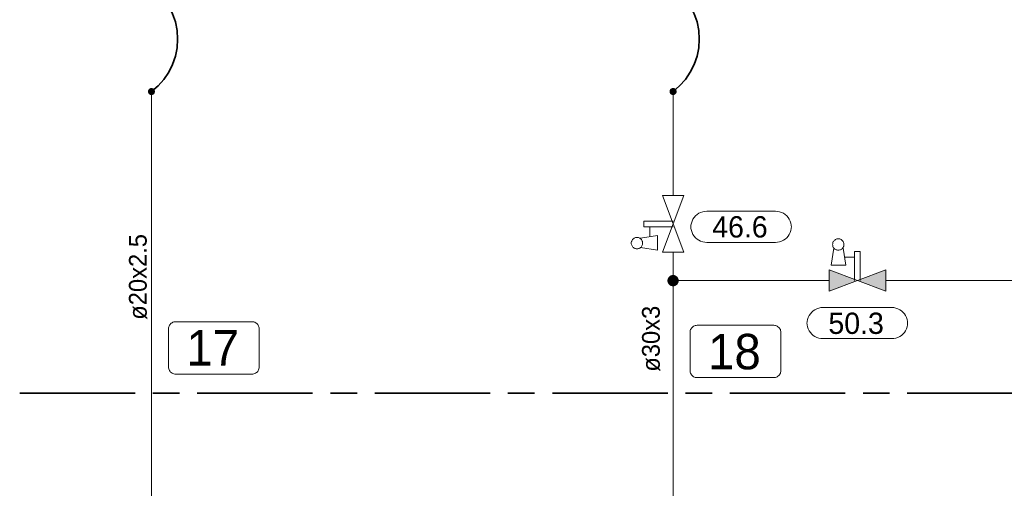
# Model space of a CAD drawing. Header units: millimetres. Extents: x 0 to 138, y 0 to 47.
# Tile 97 of 165: x 23.37 to 27.73, y 31.94 to 34.02. Entities that reach past the tile are written whole.
import ezdxf

# ---------------------------------------------------------------- set-up
doc = ezdxf.new("R2010")
doc.units = ezdxf.units.MM
for name, color, linetype in [('PDF_Geomertry', 7, 'Continuous'), ('PDF_Solid Fills', 7, 'Continuous'), ('PDF_Text', 7, 'Continuous')]:
    doc.layers.add(name, color=color, linetype=linetype)
doc.styles.add('PDF Arial', font='txt')

msp = doc.modelspace()

# ---------------------------------------------------------------- hatches: boundary and pattern name
at = {"layer": 'PDF_Solid Fills', "transparency": 33554559}
for points in [[(23.9515, 33.7013), (23.939, 33.711), (23.9404, 33.7124)], [(23.9515, 33.7013), (23.9404, 33.7124), (23.9418, 33.7138)], [(23.9515, 33.7013), (23.9418, 33.7138), (23.9432, 33.7151)], [(23.9515, 33.7013), (23.9432, 33.7151), (23.9451, 33.716)], [(23.9515, 33.7013), (23.9451, 33.716), (23.9474, 33.7165)], [(23.9515, 33.7013), (23.9474, 33.7165), (23.9493, 33.7174)], [(23.9515, 33.7013), (23.9493, 33.7174), (23.9515, 33.7174)], [(23.9515, 33.7013), (23.9535, 33.7174), (23.9549, 33.7165)], [(23.9515, 33.7013), (23.9515, 33.7174), (23.9535, 33.7174)], [(23.9515, 33.7013), (23.9549, 33.7165), (23.9571, 33.716)], [(23.9515, 33.7013), (23.9571, 33.716), (23.959, 33.7151)], [(23.9515, 33.7013), (23.959, 33.7151), (23.9604, 33.7138)], [(23.9515, 33.7013), (23.9604, 33.7138), (23.9626, 33.7124)], [(23.9515, 33.7013), (23.9626, 33.7124), (23.964, 33.711)], [(26.2646, 33.7013), (26.2521, 33.711), (26.2535, 33.7124)], [(26.2646, 33.7013), (26.2535, 33.7124), (26.2549, 33.7138)], [(26.2646, 33.7013), (26.2549, 33.7138), (26.2571, 33.7151)], [(26.2646, 33.7013), (26.2571, 33.7151), (26.2585, 33.716)], [(26.2646, 33.7013), (26.2585, 33.716), (26.2604, 33.7165)], [(26.2646, 33.7013), (26.2604, 33.7165), (26.2626, 33.7174)], [(26.2646, 33.7013), (26.2626, 33.7174), (26.2646, 33.7174)], [(26.2646, 33.7013), (26.2668, 33.7174), (26.2688, 33.7165)], [(26.2646, 33.7013), (26.2646, 33.7174), (26.2668, 33.7174)], [(26.2646, 33.7013), (26.2688, 33.7165), (26.271, 33.716)], [(26.2646, 33.7013), (26.271, 33.716), (26.2724, 33.7151)], [(26.2646, 33.7013), (26.2724, 33.7151), (26.2743, 33.7138)], [(26.2646, 33.7013), (26.2743, 33.7138), (26.2757, 33.7124)], [(26.2646, 33.7013), (26.2757, 33.7124), (26.2771, 33.711)], [(23.9515, 33.7013), (23.9354, 33.7035), (23.9363, 33.7054)], [(23.9515, 33.7013), (23.9354, 33.7013), (23.9354, 33.7035)], [(23.9515, 33.7013), (23.9354, 33.6993), (23.9354, 33.7013)], [(23.9515, 33.7013), (23.9363, 33.6971), (23.9354, 33.6993)], [(23.9515, 33.7013), (23.9363, 33.7054), (23.9368, 33.7076)], [(23.9515, 33.7013), (23.9368, 33.6957), (23.9363, 33.6971)], [(23.9515, 33.7013), (23.9368, 33.7076), (23.9376, 33.7096)], [(23.9515, 33.7013), (23.9376, 33.6938), (23.9368, 33.6957)], [(23.9515, 33.7013), (23.9376, 33.7096), (23.939, 33.711)], [(23.9515, 33.7013), (23.939, 33.6915), (23.9376, 33.6938)], [(23.9515, 33.7013), (23.9404, 33.6901), (23.939, 33.6915)], [(23.9515, 33.7013), (23.9418, 33.6887), (23.9404, 33.6901)], [(23.9515, 33.7013), (23.9432, 33.6882), (23.9418, 33.6887)], [(23.9515, 33.7013), (23.9451, 33.6868), (23.9432, 33.6882)], [(23.9515, 33.7013), (23.9474, 33.686), (23.9451, 33.6868)], [(23.9515, 33.7013), (23.9493, 33.686), (23.9474, 33.686)], [(23.9515, 33.7013), (23.9515, 33.686), (23.9493, 33.686)], [(23.9515, 33.7013), (23.964, 33.711), (23.9646, 33.7096)], [(23.9515, 33.7013), (23.9646, 33.7096), (23.9654, 33.7076)], [(23.9515, 33.7013), (23.9654, 33.7076), (23.966, 33.7054)], [(23.9515, 33.7013), (23.966, 33.7054), (23.9668, 33.7035)], [(23.9515, 33.7013), (23.9668, 33.7035), (23.9668, 33.7013)], [(23.9515, 33.7013), (23.9535, 33.686), (23.9515, 33.686)], [(23.9515, 33.7013), (23.9549, 33.686), (23.9535, 33.686)], [(23.9515, 33.7013), (23.9571, 33.6868), (23.9549, 33.686)], [(23.9515, 33.7013), (23.959, 33.6882), (23.9571, 33.6868)], [(23.9515, 33.7013), (23.9604, 33.6887), (23.959, 33.6882)], [(23.9515, 33.7013), (23.9626, 33.6901), (23.9604, 33.6887)], [(23.9515, 33.7013), (23.964, 33.6915), (23.9626, 33.6901)], [(23.9515, 33.7013), (23.9646, 33.6938), (23.964, 33.6915)], [(23.9515, 33.7013), (23.9654, 33.6957), (23.9646, 33.6938)], [(23.9515, 33.7013), (23.966, 33.6971), (23.9654, 33.6957)], [(23.9515, 33.7013), (23.9668, 33.6993), (23.966, 33.6971)], [(23.9515, 33.7013), (23.9668, 33.7013), (23.9668, 33.6993)], [(26.2646, 33.7013), (26.2488, 33.7013), (26.2493, 33.7035)], [(26.2646, 33.7013), (26.2493, 33.6993), (26.2488, 33.7013)], [(26.2646, 33.7013), (26.2493, 33.7054), (26.2501, 33.7076)], [(26.2646, 33.7013), (26.2493, 33.7035), (26.2493, 33.7054)], [(26.2646, 33.7013), (26.2493, 33.6971), (26.2493, 33.6993)], [(26.2646, 33.7013), (26.2501, 33.6957), (26.2493, 33.6971)], [(26.2646, 33.7013), (26.2501, 33.7076), (26.2507, 33.7096)], [(26.2646, 33.7013), (26.2507, 33.6938), (26.2501, 33.6957)], [(26.2646, 33.7013), (26.2507, 33.7096), (26.2521, 33.711)], [(26.2646, 33.7013), (26.2521, 33.6915), (26.2507, 33.6938)], [(26.2646, 33.7013), (26.2535, 33.6901), (26.2521, 33.6915)], [(26.2646, 33.7013), (26.2549, 33.6887), (26.2535, 33.6901)], [(26.2646, 33.7013), (26.2571, 33.6882), (26.2549, 33.6887)], [(26.2646, 33.7013), (26.2585, 33.6868), (26.2571, 33.6882)], [(26.2646, 33.7013), (26.2604, 33.686), (26.2585, 33.6868)], [(26.2646, 33.7013), (26.2626, 33.686), (26.2604, 33.686)], [(26.2646, 33.7013), (26.2646, 33.686), (26.2626, 33.686)], [(26.2646, 33.7013), (26.2771, 33.711), (26.2785, 33.7096)], [(26.2646, 33.7013), (26.2785, 33.7096), (26.2793, 33.7076)], [(26.2646, 33.7013), (26.2793, 33.7076), (26.2799, 33.7054)], [(26.2646, 33.7013), (26.2799, 33.7054), (26.2799, 33.7035)], [(26.2646, 33.7013), (26.2799, 33.7035), (26.2807, 33.7013)], [(26.2646, 33.7013), (26.2668, 33.686), (26.2646, 33.686)], [(26.2646, 33.7013), (26.2688, 33.686), (26.2668, 33.686)], [(26.2646, 33.7013), (26.271, 33.6868), (26.2688, 33.686)], [(26.2646, 33.7013), (26.2724, 33.6882), (26.271, 33.6868)], [(26.2646, 33.7013), (26.2743, 33.6887), (26.2724, 33.6882)], [(26.2646, 33.7013), (26.2757, 33.6901), (26.2743, 33.6887)], [(26.2646, 33.7013), (26.2771, 33.6915), (26.2757, 33.6901)], [(26.2646, 33.7013), (26.2785, 33.6938), (26.2771, 33.6915)], [(26.2646, 33.7013), (26.2793, 33.6957), (26.2785, 33.6938)], [(26.2646, 33.7013), (26.2799, 33.6971), (26.2793, 33.6957)], [(26.2646, 33.7013), (26.2799, 33.6993), (26.2799, 33.6971)], [(26.2646, 33.7013), (26.2807, 33.7013), (26.2799, 33.6993)], [(26.2646, 32.8624), (26.2493, 32.8818), (26.2521, 32.884)], [(26.2646, 32.8624), (26.2521, 32.884), (26.2549, 32.8854)], [(26.2646, 32.8624), (26.2549, 32.8854), (26.2585, 32.8868)], [(26.2646, 32.8624), (26.2585, 32.8868), (26.2613, 32.8874)], [(26.2646, 32.8624), (26.2613, 32.8874), (26.2646, 32.8874)], [(26.2646, 32.8624), (26.2682, 32.8874), (26.271, 32.8868)], [(26.2646, 32.8624), (26.2646, 32.8874), (26.2682, 32.8874)], [(26.2646, 32.8624), (26.271, 32.8868), (26.2743, 32.8854)], [(26.2646, 32.8624), (26.2743, 32.8854), (26.2771, 32.884)], [(26.2646, 32.8624), (26.2771, 32.884), (26.2799, 32.8818)], [(26.2646, 32.8624), (26.2396, 32.8651), (26.2404, 32.8687)], [(26.2646, 32.8624), (26.2396, 32.8624), (26.2396, 32.8651)], [(26.2646, 32.8624), (26.2396, 32.859), (26.2396, 32.8624)], [(26.2646, 32.8624), (26.2404, 32.8554), (26.2396, 32.859)], [(26.2646, 32.8624), (26.2404, 32.8687), (26.2418, 32.8721)], [(26.2646, 32.8624), (26.2418, 32.8526), (26.2404, 32.8554)], [(26.2646, 32.8624), (26.2418, 32.8721), (26.2432, 32.8749)], [(26.2646, 32.8624), (26.2432, 32.8499), (26.2418, 32.8526)], [(26.2646, 32.8624), (26.2432, 32.8749), (26.2446, 32.8776)], [(26.2646, 32.8624), (26.2446, 32.8471), (26.2432, 32.8499)], [(26.2646, 32.8624), (26.2446, 32.8776), (26.2465, 32.8799)], [(26.2646, 32.8624), (26.2465, 32.8443), (26.2446, 32.8471)], [(26.2646, 32.8624), (26.2465, 32.8799), (26.2493, 32.8818)], [(26.2646, 32.8624), (26.2493, 32.8424), (26.2465, 32.8443)], [(26.2646, 32.8624), (26.2521, 32.8401), (26.2493, 32.8424)], [(26.2646, 32.8624), (26.2549, 32.8388), (26.2521, 32.8401)], [(26.2646, 32.8624), (26.2585, 32.8382), (26.2549, 32.8388)], [(26.2646, 32.8624), (26.2613, 32.8374), (26.2585, 32.8382)], [(26.2646, 32.8624), (26.2646, 32.8374), (26.2613, 32.8374)], [(26.2646, 32.8624), (26.2799, 32.8818), (26.2826, 32.8799)], [(26.2646, 32.8624), (26.2826, 32.8799), (26.2849, 32.8776)], [(26.2646, 32.8624), (26.2849, 32.8776), (26.2863, 32.8749)], [(26.2646, 32.8624), (26.2863, 32.8749), (26.2876, 32.8721)], [(26.2646, 32.8624), (26.2876, 32.8721), (26.289, 32.8687)], [(26.2646, 32.8624), (26.289, 32.8687), (26.2896, 32.8651)], [(26.2646, 32.8624), (26.2896, 32.8651), (26.2896, 32.8624)], [(26.2646, 32.8624), (26.2682, 32.8374), (26.2646, 32.8374)], [(26.2646, 32.8624), (26.271, 32.8382), (26.2682, 32.8374)], [(26.2646, 32.8624), (26.2743, 32.8388), (26.271, 32.8382)], [(26.2646, 32.8624), (26.2771, 32.8401), (26.2743, 32.8388)], [(26.2646, 32.8624), (26.2799, 32.8424), (26.2771, 32.8401)], [(26.2646, 32.8624), (26.2826, 32.8443), (26.2799, 32.8424)], [(26.2646, 32.8624), (26.2849, 32.8471), (26.2826, 32.8443)], [(26.2646, 32.8624), (26.2863, 32.8499), (26.2849, 32.8471)], [(26.2646, 32.8624), (26.2876, 32.8526), (26.2863, 32.8499)], [(26.2646, 32.8624), (26.289, 32.8554), (26.2876, 32.8526)], [(26.2646, 32.8624), (26.2896, 32.859), (26.289, 32.8554)], [(26.2646, 32.8624), (26.2896, 32.8624), (26.2896, 32.859)]]:
    msp.add_hatch(color=256, dxfattribs=at).paths.add_polyline_path(points)

# ---------------------------------------------------------------- linework, layer by layer
at = {"layer": 'PDF_Geomertry', "lineweight": 35}
for points in [[(23.9515, 33.7013), (23.9807, 33.7263), (24.0057, 33.7554), (24.0279, 33.7874), (24.0446, 33.8215), (24.0571, 33.8582), (24.0646, 33.8957), (24.0674, 33.934), (24.0646, 33.9729), (24.0571, 34.0104), (24.0446, 34.0465), (24.0279, 34.0813), (24.0057, 34.1132), (23.9807, 34.1415), (23.9515, 34.1665)], [(26.2646, 33.7013), (26.2937, 33.7263), (26.3196, 33.7554), (26.341, 33.7874), (26.3585, 33.8215), (26.371, 33.8582), (26.3785, 33.8957), (26.3807, 33.934), (26.3785, 33.9729), (26.371, 34.0104), (26.3585, 34.0465), (26.341, 34.0813), (26.3196, 34.1132), (26.2937, 34.1415), (26.2646, 34.1665)], [(23.3668, 32.3624), (23.8785, 32.3624)], [(23.9576, 32.3624), (24.0757, 32.3624)], [(24.1543, 32.3624), (24.666, 32.3624)], [(24.7451, 32.3624), (24.8632, 32.3624)], [(24.9418, 32.3624), (25.4535, 32.3624)], [(25.5321, 32.3624), (25.6501, 32.3624)], [(25.7293, 32.3624), (26.241, 32.3624)], [(26.3196, 32.3624), (26.4376, 32.3624)], [(26.5168, 32.3624), (27.0285, 32.3624)], [(27.1071, 32.3624), (27.2251, 32.3624)], [(27.3035, 32.3624), (27.8154, 32.3624)]]:
    msp.add_lwpolyline(points, dxfattribs=at)
at = {"layer": 'PDF_Geomertry', "lineweight": 0}
for points in [[(23.9432, 33.7013), (23.9432, 33.7007), (23.9438, 33.6993), (23.9438, 33.6985), (23.9446, 33.6979), (23.9451, 33.6965), (23.946, 33.6957), (23.9465, 33.6951), (23.9474, 33.6943), (23.9479, 33.6943), (23.9493, 33.6938), (23.9501, 33.6938), (23.9515, 33.6938), (23.9521, 33.6938), (23.9529, 33.6938), (23.9543, 33.6943), (23.9549, 33.6943), (23.9557, 33.6951), (23.9571, 33.6957), (23.9576, 33.6965), (23.9576, 33.6979), (23.9585, 33.6985), (23.9585, 33.6993), (23.959, 33.7007), (23.959, 33.7013), (23.959, 33.7026), (23.9585, 33.7035), (23.9585, 33.7049), (23.9576, 33.7054), (23.9576, 33.7063), (23.9571, 33.7068), (23.9557, 33.7076), (23.9549, 33.7082), (23.9543, 33.709), (23.9529, 33.709), (23.9521, 33.709), (23.9515, 33.7096), (23.9501, 33.709), (23.9493, 33.709), (23.9479, 33.709), (23.9474, 33.7082), (23.9465, 33.7076), (23.946, 33.7068), (23.9451, 33.7063), (23.9446, 33.7054), (23.9438, 33.7049), (23.9438, 33.7035), (23.9432, 33.7026), (23.9432, 33.7013)], [(26.2571, 33.7013), (26.2571, 33.7007), (26.2571, 33.6993), (26.2576, 33.6985), (26.2576, 33.6979), (26.2585, 33.6965), (26.259, 33.6957), (26.2599, 33.6951), (26.2604, 33.6943), (26.2618, 33.6943), (26.2626, 33.6938), (26.264, 33.6938), (26.2646, 33.6938), (26.2654, 33.6938), (26.2668, 33.6938), (26.2674, 33.6943), (26.2688, 33.6943), (26.2696, 33.6951), (26.2701, 33.6957), (26.271, 33.6965), (26.2715, 33.6979), (26.2715, 33.6985), (26.2724, 33.6993), (26.2724, 33.7007), (26.2724, 33.7013), (26.2724, 33.7026), (26.2724, 33.7035), (26.2715, 33.7049), (26.2715, 33.7054), (26.271, 33.7063), (26.2701, 33.7068), (26.2696, 33.7076), (26.2688, 33.7082), (26.2674, 33.709), (26.2668, 33.709), (26.2654, 33.709), (26.2646, 33.7096), (26.264, 33.709), (26.2626, 33.709), (26.2618, 33.709), (26.2604, 33.7082), (26.2599, 33.7076), (26.259, 33.7068), (26.2585, 33.7063), (26.2576, 33.7054), (26.2576, 33.7049), (26.2571, 33.7035), (26.2571, 33.7026), (26.2571, 33.7013)], [(26.2521, 32.8624), (26.2521, 32.8604), (26.2529, 32.859), (26.2529, 32.8576), (26.2535, 32.8563), (26.2549, 32.8549), (26.2557, 32.8535), (26.2571, 32.8521), (26.2585, 32.8513), (26.2599, 32.8507), (26.2613, 32.8499), (26.2632, 32.8499), (26.2646, 32.8499), (26.266, 32.8499), (26.2682, 32.8499), (26.2696, 32.8507), (26.271, 32.8513), (26.2724, 32.8521), (26.2738, 32.8535), (26.2743, 32.8549), (26.2757, 32.8563), (26.2765, 32.8576), (26.2765, 32.859), (26.2771, 32.8604), (26.2771, 32.8624), (26.2771, 32.8638), (26.2765, 32.8651), (26.2765, 32.8674), (26.2757, 32.8687), (26.2743, 32.8701), (26.2738, 32.8715), (26.2724, 32.8721), (26.271, 32.8729), (26.2696, 32.8735), (26.2682, 32.8743), (26.266, 32.8749), (26.2646, 32.8749), (26.2632, 32.8749), (26.2613, 32.8743), (26.2599, 32.8735), (26.2585, 32.8729), (26.2571, 32.8721), (26.2557, 32.8715), (26.2549, 32.8701), (26.2535, 32.8687), (26.2529, 32.8674), (26.2529, 32.8651), (26.2521, 32.8638), (26.2521, 32.8624)]]:
    msp.add_lwpolyline(points, close=True, dxfattribs=at)
at = {"layer": 'PDF_Geomertry', "lineweight": 15}
for points in [[(23.9515, 31.4979), (23.9515, 33.7013)], [(26.2646, 33.2396), (26.2646, 33.7013)], [(26.2646, 33.1013), (26.1354, 33.1013), (26.1354, 33.1263), (26.2646, 33.1263)], [(26.1613, 33.0568), (26.1613, 33.1013)], [(26.1201, 33.0096), (26.1951, 32.9971), (26.1951, 33.0632), (26.1201, 33.0507)], [(26.2646, 31.7687), (26.2646, 31.8313), (26.2646, 32.8624), (26.2646, 32.9882)], [(26.9779, 33.0068), (26.9654, 32.9313), (27.0312, 32.9313), (27.0188, 33.0068)], [(27.0696, 32.8624), (27.0696, 32.991), (27.0946, 32.991), (27.0946, 32.8624)], [(27.0251, 32.966), (27.0696, 32.966)], [(26.9563, 32.8624), (26.2646, 32.8624)], [(27.2076, 32.8624), (35.1793, 32.8624), (35.1793, 30.5138)]]:
    msp.add_lwpolyline(points, dxfattribs=at)
for points in [[(26.2174, 32.9882), (26.3118, 33.2396), (26.2174, 33.2396), (26.3118, 32.9882), (26.2174, 32.9882)], [(26.7188, 33.1701), (26.7279, 33.1693), (26.7368, 33.1679), (26.746, 33.1651), (26.7543, 33.161), (26.7618, 33.1554), (26.7688, 33.1493), (26.7751, 33.1424), (26.7799, 33.1346), (26.784, 33.1263), (26.7868, 33.1179), (26.789, 33.109), (26.7896, 33.0993), (26.7896, 33.1026), (26.789, 33.0937), (26.7868, 33.0846), (26.784, 33.0757), (26.7799, 33.0674), (26.7751, 33.0596), (26.7688, 33.0526), (26.7618, 33.0465), (26.7543, 33.0415), (26.746, 33.0374), (26.7368, 33.0346), (26.7279, 33.0326), (26.7188, 33.0318), (26.414, 33.0318), (26.4049, 33.0326), (26.396, 33.0346), (26.3868, 33.0374), (26.3785, 33.0415), (26.371, 33.0465), (26.364, 33.0526), (26.3576, 33.0596), (26.3529, 33.0674), (26.3488, 33.0757), (26.346, 33.0846), (26.3438, 33.0937), (26.3432, 33.1026), (26.3432, 33.0993), (26.3438, 33.109), (26.346, 33.1179), (26.3488, 33.1263), (26.3529, 33.1346), (26.3576, 33.1424), (26.364, 33.1493), (26.371, 33.1554), (26.3785, 33.161), (26.3868, 33.1651), (26.396, 33.1679), (26.4049, 33.1693), (26.414, 33.1701), (26.7188, 33.1701)], [(26.1293, 33.029), (26.1293, 33.0318), (26.1285, 33.0354), (26.1279, 33.0382), (26.1265, 33.0415), (26.1243, 33.0443), (26.1224, 33.0465), (26.1196, 33.0485), (26.1168, 33.0507), (26.114, 33.0521), (26.1113, 33.0535), (26.1076, 33.054), (26.1043, 33.054), (26.1007, 33.054), (26.0979, 33.0535), (26.0946, 33.0521), (26.0918, 33.0507), (26.089, 33.0485), (26.0868, 33.0465), (26.084, 33.0443), (26.0826, 33.0415), (26.0813, 33.0382), (26.0799, 33.0354), (26.0793, 33.0318), (26.0793, 33.029), (26.0793, 33.0257), (26.0799, 33.0221), (26.0813, 33.0193), (26.0826, 33.0165), (26.084, 33.0138), (26.0868, 33.011), (26.089, 33.009), (26.0918, 33.0068), (26.0946, 33.0054), (26.0979, 33.0049), (26.1007, 33.004), (26.1043, 33.0035), (26.1076, 33.004), (26.1113, 33.0049), (26.114, 33.0054), (26.1168, 33.0068), (26.1196, 33.009), (26.1224, 33.011), (26.1243, 33.0138), (26.1265, 33.0165), (26.1279, 33.0193), (26.1285, 33.0221), (26.1293, 33.0257), (26.1293, 33.029)], [(27.0224, 33.0229), (27.0224, 33.0257), (27.0215, 33.029), (27.0201, 33.0318), (27.0188, 33.0354), (27.0168, 33.0382), (27.0146, 33.0401), (27.0126, 33.0424), (27.0099, 33.0443), (27.0071, 33.0457), (27.0035, 33.0471), (27.0001, 33.0471), (26.9974, 33.0479), (26.9937, 33.0471), (26.9904, 33.0471), (26.9876, 33.0457), (26.9849, 33.0443), (26.9821, 33.0424), (26.9793, 33.0401), (26.9771, 33.0382), (26.9751, 33.0354), (26.9738, 33.0318), (26.9729, 33.029), (26.9724, 33.0257), (26.9715, 33.0229), (26.9724, 33.0193), (26.9729, 33.016), (26.9738, 33.0132), (26.9751, 33.0096), (26.9771, 33.0076), (26.9793, 33.0049), (26.9821, 33.0026), (26.9849, 33.0007), (26.9876, 32.9993), (26.9904, 32.9985), (26.9937, 32.9979), (26.9974, 32.9971), (27.0001, 32.9979), (27.0035, 32.9985), (27.0071, 32.9993), (27.0099, 33.0007), (27.0126, 33.0026), (27.0146, 33.0049), (27.0168, 33.0076), (27.0188, 33.0096), (27.0201, 33.0132), (27.0215, 33.016), (27.0224, 33.0193), (27.0224, 33.0229)], [(26.9563, 32.9096), (27.2076, 32.8151), (27.2076, 32.9096), (26.9563, 32.8151), (26.9563, 32.9096)], [(27.234, 32.7429), (27.2437, 32.7424), (27.2529, 32.7401), (27.2613, 32.7374), (27.2696, 32.7332), (27.2771, 32.7285), (27.284, 32.7221), (27.2904, 32.7151), (27.296, 32.7076), (27.2993, 32.6993), (27.3029, 32.6901), (27.3043, 32.6813), (27.3049, 32.6721), (27.3049, 32.6749), (27.3043, 32.666), (27.3029, 32.6568), (27.2993, 32.6479), (27.296, 32.6396), (27.2904, 32.6318), (27.284, 32.6249), (27.2771, 32.6193), (27.2696, 32.6138), (27.2613, 32.6096), (27.2529, 32.6068), (27.2437, 32.6049), (27.234, 32.6049), (26.9293, 32.6049), (26.9201, 32.6049), (26.9113, 32.6068), (26.9021, 32.6096), (26.8938, 32.6138), (26.8863, 32.6193), (26.8793, 32.6249), (26.8738, 32.6318), (26.8682, 32.6396), (26.864, 32.6479), (26.8613, 32.6568), (26.859, 32.666), (26.8585, 32.6749), (26.8585, 32.6721), (26.859, 32.6813), (26.8613, 32.6901), (26.864, 32.6993), (26.8682, 32.7076), (26.8738, 32.7151), (26.8793, 32.7221), (26.8863, 32.7285), (26.8938, 32.7332), (26.9021, 32.7374), (26.9113, 32.7401), (26.9201, 32.7424), (26.9293, 32.7429), (27.234, 32.7429)]]:
    msp.add_lwpolyline(points, close=True, dxfattribs=at)
at = {"layer": 'PDF_Geomertry', "lineweight": 9}
for points in [[(24.3974, 32.6799), (24.4015, 32.6799), (24.4057, 32.679), (24.4099, 32.6776), (24.4132, 32.6757), (24.4168, 32.6735), (24.4196, 32.6707), (24.4224, 32.6674), (24.4251, 32.6646), (24.4265, 32.6604), (24.4279, 32.6568), (24.4285, 32.6526), (24.4293, 32.6485), (24.4293, 32.4785), (24.4285, 32.4749), (24.4279, 32.4707), (24.4265, 32.4665), (24.4251, 32.4632), (24.4224, 32.4596), (24.4196, 32.4563), (24.4168, 32.454), (24.4132, 32.4513), (24.4099, 32.4499), (24.4057, 32.4485), (24.4015, 32.4479), (24.3974, 32.4471), (24.0576, 32.4471), (24.0543, 32.4479), (24.0501, 32.4485), (24.046, 32.4499), (24.0424, 32.4513), (24.039, 32.454), (24.0354, 32.4563), (24.0335, 32.4596), (24.0307, 32.4632), (24.0293, 32.4665), (24.0279, 32.4707), (24.0271, 32.4749), (24.0265, 32.4785), (24.0265, 32.6485), (24.0271, 32.6526), (24.0279, 32.6568), (24.0293, 32.6604), (24.0307, 32.6646), (24.0335, 32.6674), (24.0354, 32.6707), (24.039, 32.6735), (24.0424, 32.6757), (24.046, 32.6776), (24.0501, 32.679), (24.0543, 32.6799), (24.0576, 32.6799), (24.3974, 32.6799)], [(26.7113, 32.6646), (26.7154, 32.6638), (26.7188, 32.6632), (26.7229, 32.6618), (26.7265, 32.6596), (26.7299, 32.6576), (26.7335, 32.6549), (26.7363, 32.6521), (26.7382, 32.6485), (26.7404, 32.6451), (26.741, 32.641), (26.7424, 32.6368), (26.7424, 32.6326), (26.7424, 32.4632), (26.7424, 32.459), (26.741, 32.4549), (26.7404, 32.4513), (26.7382, 32.4471), (26.7363, 32.4438), (26.7335, 32.441), (26.7299, 32.4382), (26.7265, 32.436), (26.7229, 32.434), (26.7188, 32.4326), (26.7154, 32.4318), (26.7113, 32.4318), (26.3715, 32.4318), (26.3674, 32.4318), (26.3632, 32.4326), (26.3599, 32.434), (26.3557, 32.436), (26.3521, 32.4382), (26.3493, 32.441), (26.3465, 32.4438), (26.3446, 32.4471), (26.3424, 32.4513), (26.341, 32.4549), (26.3404, 32.459), (26.3404, 32.4632), (26.3404, 32.6326), (26.3404, 32.6368), (26.341, 32.641), (26.3424, 32.6451), (26.3446, 32.6485), (26.3465, 32.6521), (26.3493, 32.6549), (26.3521, 32.6576), (26.3557, 32.6596), (26.3599, 32.6618), (26.3632, 32.6632), (26.3674, 32.6638), (26.3715, 32.6646), (26.7113, 32.6646)]]:
    msp.add_lwpolyline(points, close=True, dxfattribs=at)
at = {"layer": 'PDF_Solid Fills', "transparency": 33554559}
for points in [[(26.9563, 32.8151), (26.9563, 32.9096), (26.9563, 32.8151), (27.0821, 32.8624)], [(27.0821, 32.8624), (27.2076, 32.9096), (27.0821, 32.8624), (27.2076, 32.8151)]]:
    msp.add_solid(points, dxfattribs=at)

# ---------------------------------------------------------------- texts
at = {"layer": 'PDF_Text', "attachment_point": 7, "style": 'PDF Arial'}
for s, insert, char_height in [('46.6', (26.4382, 33.0524), 0.09445), ('50.3', (26.9535, 32.6246), 0.09445), ('17', (24.1057, 32.4854), 0.15728), ('18', (26.4196, 32.4666), 0.15728)]:
    msp.add_mtext(s, dxfattribs=dict(at, insert=insert, char_height=char_height))
at = {"layer": 'PDF_Text', "char_height": 0.07874, "attachment_point": 7, "rotation": 90, "style": 'PDF Arial'}
for s, insert in [('ø20x2.5', (23.9322, 32.6887)), ('ø30x3', (26.2077, 32.4582))]:
    msp.add_mtext(s, dxfattribs=dict(at, insert=insert))

doc.saveas('drawing.dxf')
